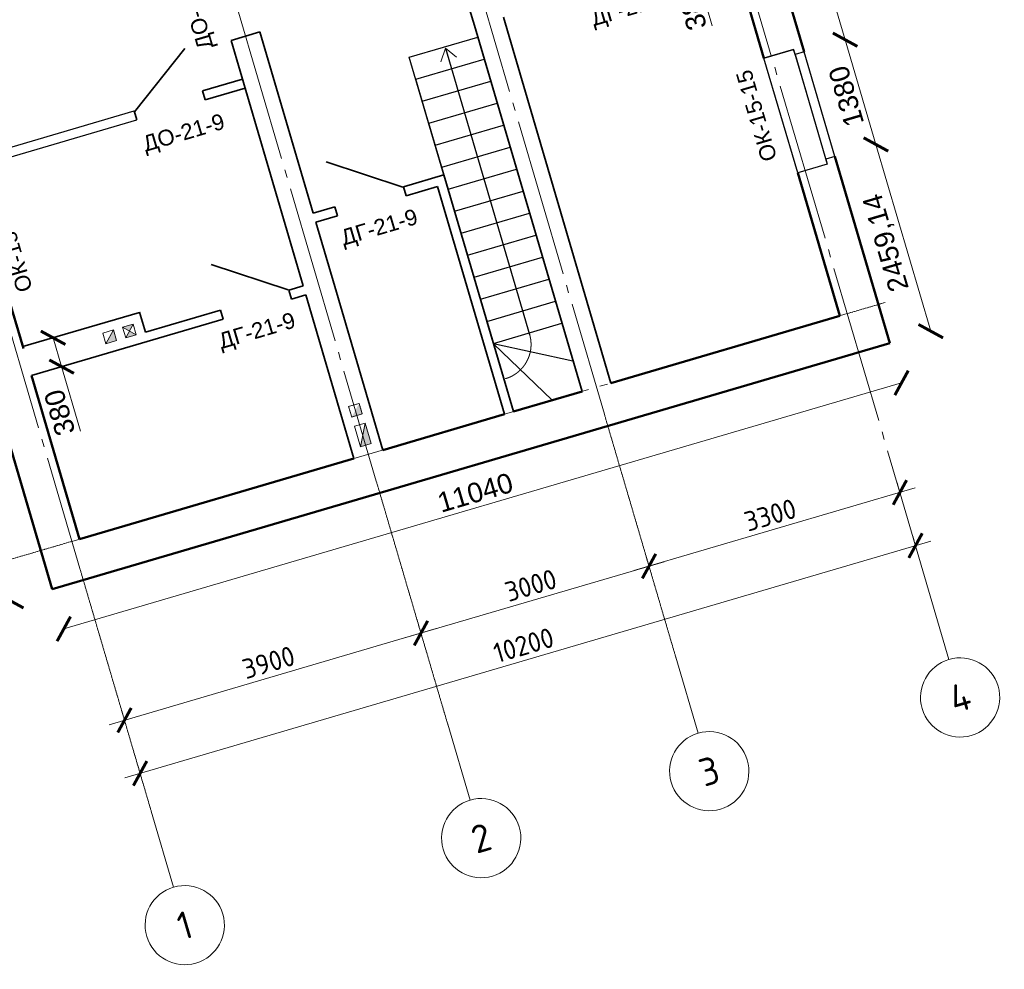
# Model space of a CAD drawing. Header units: millimetres. Extents: x -2096172177 to 2055029645, y -728784453 to 1899906214.
# Tile 89 of 109: x 1867075683 to 1883095144, y 1764357343 to 1779812851. Entities that reach past the tile are written whole.
import ezdxf
from ezdxf.enums import TextEntityAlignment as Align

# ---------------------------------------------------------------- set-up
doc = ezdxf.new("R2010")
doc.units = ezdxf.units.MM
doc.linetypes.add('ACAD_ISO03W100', pattern=[30, 12, -18])
doc.linetypes.add('DASHDOT_axis', pattern=[24, 20, -1.5, 1, -1.5])
for name, color, linetype, lineweight in [('Вентканалы', 214, 'Continuous', 18), ('Внутренние стены', 3, 'Continuous', 35), ('Двери', 20, 'Continuous', 25), ('Лестница', 7, 'Continuous', 25), ('линии', 3, 'Continuous', 20), ('Наружные стены', 1, 'Continuous', 50), ('Окна и двери', 4, 'Continuous', 25), ('Простенки и окна', 80, 'Continuous', 18), ('Размеры окон', 6, 'Continuous', 18), ('Толщины привязок', 130, 'Continuous', 18)]:
    doc.layers.add(name, color=color, linetype=linetype, lineweight=lineweight)
doc.styles.add('GOST-2.304_Type-B', font='GOST Common.ttf')
doc.styles.add('Аннотативный', font='arial.ttf')
doc.styles.add('стиль для стен', font='arial.ttf')
doc.dimstyles.new('SPDS_units-mm', dxfattribs={"dimtxt": 2.5, "dimasz": 2.5, "dimexe": 1.25, "dimexo": 0.625, "dimtad": 1, "dimdec": 0, "dimtxsty": 'GOST-2.304_Type-B', "dimblk": 'ARCHTICK', "dimcen": 2.5, "dimdle": 2, "dimaunit": 1, "dimadec": 1, "dimazin": 2, "dimtfac": 1, "dimtdec": 0, "dimtmove": 1, "dimatfit": 3, "dimfxl": 1, "dimtfill": 1, "dimlwd": -1, "dimlwe": -1, "dimarcsym": 0})
doc.dimstyles.new('Для размеров СТЕН', dxfattribs={"dimtxt": 2.5, "dimasz": 2.5, "dimexe": 1.25, "dimexo": 0.625, "dimtad": 1, "dimtxsty": 'стиль для стен', "dimblk": 'ARCHTICK', "dimcen": 2.5, "dimadec": 0, "dimazin": 0, "dimtfac": 1, "dimtmove": 0, "dimatfit": 3, "dimfxl": 1, "dimarcsym": 0})

# ---------------------------------------------------------------- blocks, each defined once
blk = doc.blocks.new('_ArchTick')
at = {"color": 0, "linetype": 'ByBlock', "const_width": 0.15}
blk.add_lwpolyline([(-0.5, -0.5), (0.5, 0.5)], dxfattribs=at)
blk = doc.blocks.new('*D442')
at = {"color": 0, "linetype": 'Continuous', "transparency": 16777216}
for p, q in [((1776003, 907483), (1776003, 907545)), ((1786203, 907483), (1786203, 907545)), ((1775803, 907420), (1786403, 907420))]:
    blk.add_line(p, q, dxfattribs=at)
at = {"layer": 'Defpoints', "color": 0, "linetype": 'Continuous', "transparency": 16777216}
for p in [(1776003, 907420), (1786203, 907420), (1786203, 907420)]:
    blk.add_point(p, dxfattribs=at)
at = {"color": 0, "linetype": 'Continuous', "transparency": 16777216, "xscale": 250, "yscale": 250, "zscale": 250, "rotation": 180}
blk.add_blockref('_ArchTick', (1776003, 907420), dxfattribs=at)
at = {"color": 0, "linetype": 'Continuous', "transparency": 16777216, "xscale": 250, "yscale": 250, "zscale": 250}
blk.add_blockref('_ArchTick', (1786203, 907420), dxfattribs=at)
at = {"color": 0, "linetype": 'Continuous', "transparency": 16777216, "insert": (1781103, 907608), "char_height": 250, "attachment_point": 5, "style": 'GOST-2.304_Type-B', "bg_fill": 3, "box_fill_scale": 1.1, "bg_fill_color": 256, "bg_fill_true_color": 13158600, "bg_fill_transparency": 0}
blk.add_mtext('10200', dxfattribs=at)
blk = doc.blocks.new('*D443')
at = {"color": 0, "linetype": 'Continuous', "transparency": 16777216}
for p, q in [((1776003, 908183), (1776003, 908245)), ((1779903, 908183), (1779903, 908245)), ((1780103, 908120), (1775803, 908120))]:
    blk.add_line(p, q, dxfattribs=at)
at = {"layer": 'Defpoints', "color": 0, "linetype": 'Continuous', "transparency": 16777216}
for p in [(1776003, 908120), (1776003, 908120), (1779903, 908120)]:
    blk.add_point(p, dxfattribs=at)
at = {"color": 0, "linetype": 'Continuous', "transparency": 16777216, "xscale": 250, "yscale": 250, "zscale": 250, "rotation": 180}
blk.add_blockref('_ArchTick', (1776003, 908120), dxfattribs=at)
at = {"color": 0, "linetype": 'Continuous', "transparency": 16777216, "xscale": 250, "yscale": 250, "zscale": 250}
blk.add_blockref('_ArchTick', (1779903, 908120), dxfattribs=at)
at = {"color": 0, "linetype": 'Continuous', "transparency": 16777216, "insert": (1777953, 908308), "char_height": 250, "attachment_point": 5, "style": 'GOST-2.304_Type-B', "bg_fill": 3, "box_fill_scale": 1.1, "bg_fill_color": 256, "bg_fill_true_color": 13158600, "bg_fill_transparency": 0}
blk.add_mtext('3900', dxfattribs=at)
blk = doc.blocks.new('*D444')
at = {"color": 0, "linetype": 'Continuous', "transparency": 16777216}
for p, q in [((1779903, 908183), (1779903, 908245)), ((1782903, 908183), (1782903, 908245)), ((1783103, 908120), (1779703, 908120))]:
    blk.add_line(p, q, dxfattribs=at)
at = {"layer": 'Defpoints', "color": 0, "linetype": 'Continuous', "transparency": 16777216}
for p in [(1779903, 908120), (1779903, 908120), (1782903, 908120)]:
    blk.add_point(p, dxfattribs=at)
at = {"color": 0, "linetype": 'Continuous', "transparency": 16777216, "xscale": 250, "yscale": 250, "zscale": 250, "rotation": 180}
blk.add_blockref('_ArchTick', (1779903, 908120), dxfattribs=at)
at = {"color": 0, "linetype": 'Continuous', "transparency": 16777216, "xscale": 250, "yscale": 250, "zscale": 250}
blk.add_blockref('_ArchTick', (1782903, 908120), dxfattribs=at)
at = {"color": 0, "linetype": 'Continuous', "transparency": 16777216, "insert": (1781403, 908308), "char_height": 250, "attachment_point": 5, "style": 'GOST-2.304_Type-B', "bg_fill": 3, "box_fill_scale": 1.1, "bg_fill_color": 256, "bg_fill_true_color": 13158600, "bg_fill_transparency": 0}
blk.add_mtext('3000', dxfattribs=at)
blk = doc.blocks.new('*D445')
at = {"color": 0, "linetype": 'Continuous', "transparency": 16777216}
for p, q in [((1782903, 908183), (1782903, 908245)), ((1786203, 908183), (1786203, 908245)), ((1786403, 908120), (1782703, 908120))]:
    blk.add_line(p, q, dxfattribs=at)
at = {"layer": 'Defpoints', "color": 0, "linetype": 'Continuous', "transparency": 16777216}
for p in [(1782903, 908120), (1782903, 908120), (1786203, 908120)]:
    blk.add_point(p, dxfattribs=at)
at = {"color": 0, "linetype": 'Continuous', "transparency": 16777216, "xscale": 250, "yscale": 250, "zscale": 250, "rotation": 180}
blk.add_blockref('_ArchTick', (1782903, 908120), dxfattribs=at)
at = {"color": 0, "linetype": 'Continuous', "transparency": 16777216, "xscale": 250, "yscale": 250, "zscale": 250}
blk.add_blockref('_ArchTick', (1786203, 908120), dxfattribs=at)
at = {"color": 0, "linetype": 'Continuous', "transparency": 16777216, "insert": (1784553, 908308), "char_height": 250, "attachment_point": 5, "style": 'GOST-2.304_Type-B', "bg_fill": 3, "box_fill_scale": 1.1, "bg_fill_color": 256, "bg_fill_true_color": 13158600, "bg_fill_transparency": 0}
blk.add_mtext('3300', dxfattribs=at)
blk = doc.blocks.new('*D450')
at = {"layer": 'Defpoints', "color": 0, "transparency": 16777216}
for p in [(1786613, 913805), (1787151, 913805), (1786613, 912425)]:
    blk.add_point(p, dxfattribs=at)
at = {"layer": 'Простенки и окна', "color": 0, "lineweight": -2, "transparency": 16777216}
blk.add_line((1787151, 912425), (1787151, 913805), dxfattribs=at)
at = {"layer": 'Простенки и окна', "color": 0, "lineweight": -2, "transparency": 16777216, "xscale": 250, "yscale": 250, "zscale": 250}
for p, rotation in [((1787151, 913805), 90), ((1787151, 912425), 270)]:
    blk.add_blockref('_ArchTick', p, dxfattribs=dict(at, rotation=rotation))
at = {"layer": 'Простенки и окна', "color": 0, "transparency": 16777216, "insert": (1786964, 913115), "char_height": 250, "attachment_point": 5, "rotation": 90, "style": 'стиль для стен'}
blk.add_mtext('1380', dxfattribs=at)
blk = doc.blocks.new('*D451')
at = {"layer": 'Defpoints', "color": 0, "transparency": 16777216}
for p in [(1775055, 913809), (1775055, 909966), (1775593, 909966)]:
    blk.add_point(p, dxfattribs=at)
at = {"layer": 'Простенки и окна', "color": 0, "lineweight": -2, "transparency": 16777216}
blk.add_line((1775055, 913809), (1775055, 909966), dxfattribs=at)
at = {"layer": 'Простенки и окна', "color": 0, "lineweight": -2, "transparency": 16777216, "xscale": 250, "yscale": 250, "zscale": 250}
for p, rotation in [((1775055, 913809), 90), ((1775055, 909966), 270)]:
    blk.add_blockref('_ArchTick', p, dxfattribs=dict(at, rotation=rotation))
at = {"layer": 'Простенки и окна', "color": 0, "transparency": 16777216, "insert": (1774867, 912175), "char_height": 250, "attachment_point": 5, "rotation": 90, "style": 'стиль для стен'}
blk.add_mtext('3890', dxfattribs=at)
blk = doc.blocks.new('*D460')
at = {"layer": 'Defpoints', "color": 0, "transparency": 16777216}
for p in [(1787148, 916905), (1787151, 913805), (1787151, 913805)]:
    blk.add_point(p, dxfattribs=at)
at = {"layer": 'Простенки и окна', "color": 0, "lineweight": -2, "transparency": 16777216}
blk.add_line((1787151, 916905), (1787151, 913805), dxfattribs=at)
at = {"layer": 'Простенки и окна', "color": 0, "lineweight": -2, "transparency": 16777216, "xscale": 250, "yscale": 250, "zscale": 250}
for p, rotation in [((1787151, 916905), 90), ((1787151, 913805), 270)]:
    blk.add_blockref('_ArchTick', p, dxfattribs=dict(at, rotation=rotation))
at = {"layer": 'Простенки и окна', "color": 0, "transparency": 16777216, "insert": (1786939, 915355), "char_height": 250, "attachment_point": 5, "rotation": 90, "style": 'стиль для стен'}
blk.add_mtext('3099,42', dxfattribs=at)
blk = doc.blocks.new('*D464')
at = {"layer": 'Defpoints', "color": 0, "transparency": 16777216}
for p in [(1776103, 913011), (1776103, 912631), (1776500, 912631)]:
    blk.add_point(p, dxfattribs=at)
at = {"layer": 'Толщины привязок', "color": 0, "lineweight": -2, "transparency": 16777216}
for p, q in [((1776165, 913011), (1776625, 913011)), ((1776500, 913011), (1776500, 912631)), ((1776165, 912631), (1776625, 912631)), ((1776500, 912631), (1776500, 911781))]:
    blk.add_line(p, q, dxfattribs=at)
at = {"layer": 'Толщины привязок', "color": 0, "lineweight": -2, "transparency": 16777216, "xscale": 250, "yscale": 250, "zscale": 250}
for p, rotation in [((1776500, 913011), 90), ((1776500, 912631), 270)]:
    blk.add_blockref('_ArchTick', p, dxfattribs=dict(at, rotation=rotation))
at = {"layer": 'Толщины привязок', "color": 0, "transparency": 16777216, "insert": (1776313, 912081), "char_height": 250, "attachment_point": 5, "rotation": 90, "style": 'стиль для стен'}
blk.add_mtext('380', dxfattribs=at)
blk = doc.blocks.new('*D467')
at = {"layer": 'Defpoints', "color": 0, "transparency": 16777216}
for p in [(1785963, 915676), (1785591, 915296), (1785963, 915296)]:
    blk.add_point(p, dxfattribs=at)
at = {"layer": 'Толщины привязок', "color": 0, "lineweight": -2, "transparency": 16777216}
for p, q in [((1785900, 915676), (1785466, 915676)), ((1785591, 915676), (1785591, 915296)), ((1785900, 915296), (1785466, 915296)), ((1785591, 915296), (1785591, 914446))]:
    blk.add_line(p, q, dxfattribs=at)
at = {"layer": 'Толщины привязок', "color": 0, "lineweight": -2, "transparency": 16777216, "xscale": 250, "yscale": 250, "zscale": 250}
for p, rotation in [((1785591, 915676), 90), ((1785591, 915296), 270)]:
    blk.add_blockref('_ArchTick', p, dxfattribs=dict(at, rotation=rotation))
at = {"layer": 'Толщины привязок', "color": 0, "transparency": 16777216, "insert": (1785404, 914746), "char_height": 250, "attachment_point": 5, "rotation": 90, "style": 'стиль для стен'}
blk.add_mtext('380', dxfattribs=at)
blk = doc.blocks.new('л')
at = {"layer": 'Лестница'}
blk.add_line((0, 0), (900, 0), dxfattribs=at)
blk = doc.blocks.new('а')
at = {"layer": 'Лестница'}
blk.add_blockref('л', (-900, 0), dxfattribs=at)
blk = doc.blocks.new('*D468')
at = {"layer": 'Defpoints', "color": 0, "transparency": 16777216}
for p in [(1775593, 909966), (1786613, 909966), (1786613, 909443)]:
    blk.add_point(p, dxfattribs=at)
at = {"layer": 'Простенки и окна', "color": 0, "lineweight": -2, "transparency": 16777216}
blk.add_line((1775593, 909443), (1786613, 909443), dxfattribs=at)
at = {"layer": 'Простенки и окна', "color": 0, "lineweight": -2, "transparency": 16777216, "xscale": 250, "yscale": 250, "zscale": 250, "rotation": 180}
blk.add_blockref('_ArchTick', (1775593, 909443), dxfattribs=at)
at = {"layer": 'Простенки и окна', "color": 0, "lineweight": -2, "transparency": 16777216, "xscale": 250, "yscale": 250, "zscale": 250}
blk.add_blockref('_ArchTick', (1786613, 909443), dxfattribs=at)
at = {"layer": 'Простенки и окна', "color": 0, "transparency": 16777216, "insert": (1781060, 909630), "char_height": 250, "attachment_point": 5, "style": 'стиль для стен'}
blk.add_mtext('11040', dxfattribs=at)
blk = doc.blocks.new('*D469')
at = {"layer": 'Defpoints', "color": 0, "transparency": 16777216}
for p in [(1787151, 912425), (1786613, 909966), (1787151, 909966)]:
    blk.add_point(p, dxfattribs=at)
at = {"layer": 'Простенки и окна', "color": 0, "lineweight": -2, "transparency": 16777216}
blk.add_line((1787151, 912425), (1787151, 909966), dxfattribs=at)
at = {"layer": 'Простенки и окна', "color": 0, "lineweight": -2, "transparency": 16777216, "xscale": 250, "yscale": 250, "zscale": 250}
for p, rotation in [((1787151, 912425), 90), ((1787151, 909966), 270)]:
    blk.add_blockref('_ArchTick', p, dxfattribs=dict(at, rotation=rotation))
at = {"layer": 'Простенки и окна', "color": 0, "transparency": 16777216, "insert": (1786938, 911196), "char_height": 250, "attachment_point": 5, "rotation": 90, "style": 'стиль для стен'}
blk.add_mtext('2459,14', dxfattribs=at)
blk = doc.blocks.new('Фасад (на основе 1 эт)')
at = {"layer": 'Вентканалы'}
h = blk.add_hatch(color=256, dxfattribs=at)
h.dxf.hatch_style = 1
h.paths.add_polyline_path([(1777118.204, 912751.049), (1777258.204, 912751.049), (1777258.204, 912891.049)])
h = blk.add_hatch(color=256, dxfattribs=at)
h.dxf.hatch_style = 1
h.paths.add_polyline_path([(1777518.204, 912891.049), (1777378.204, 912891.049), (1777448.204, 912821.049)])
h.paths.add_polyline_path([(1777518.204, 912751.049), (1777448.204, 912821.049), (1777378.204, 912751.049)])
h = blk.add_hatch(color=256, dxfattribs=at)
h.dxf.hatch_style = 1
h.paths.add_polyline_path([(1779832.891, 910986.049), (1779972.891, 910986.049), (1779972.891, 911126.049)])
h = blk.add_hatch(color=256, dxfattribs=at)
h.dxf.hatch_style = 1
h.paths.add_polyline_path([(1779972.891, 910866.049), (1779832.891, 910596.049), (1779972.891, 910596.049)])
at = {"linetype": 'DASHDOT_axis', "lineweight": 20, "ltscale": 100}
for p, q in [((1776002.891, 921176.049), (1776002.891, 910120.153)), ((1779902.891, 921176.049), (1779902.891, 910120.153)), ((1782902.891, 921176.049), (1782902.893, 910120.153))]:
    blk.add_line(p, q, dxfattribs=at)
at = {"linetype": 'DASHDOT_axis'}
for p, q in [((1776002.891, 910476.049), (1772802.891, 910476.049)), ((1786202.891, 910476.049), (1786702.891, 910476.049)), ((1779902.891, 910120.153), (1779902.891, 906920.153)), ((1782902.891, 910120.153), (1782902.891, 906920.153))]:
    blk.add_line(p, q, dxfattribs=at)
at = {"linetype": 'DASHDOT_axis', "lineweight": 15, "ltscale": 100}
blk.add_line((1776002.891, 910476.049), (1786202.891, 910476.049), dxfattribs=at)
at = {"linetype": 'Continuous'}
for p, q in [((1786202.891, 908182.653), (1786202.891, 905920.153)), ((1776002.891, 906920.153), (1776002.891, 905920.153)), ((1776002.891, 906920.153), (1776002.891, 905920.153)), ((1776002.891, 906920.153), (1776002.891, 905920.153)), ((1779902.891, 906920.153), (1779902.891, 905920.153)), ((1782902.891, 906920.153), (1782902.891, 905920.153))]:
    blk.add_line(p, q, dxfattribs=at)
for centre in [(1776002.891, 905420.153), (1779902.891, 905420.153), (1782902.891, 905420.153), (1786202.891, 905420.153)]:
    blk.add_circle(centre, 500, dxfattribs=at)
at = {"layer": 'Вентканалы'}
for p, q in [((1777118.204, 912751.049), (1777258.204, 912891.049)), ((1777378.204, 912751.049), (1777518.204, 912891.049)), ((1777378.204, 912891.049), (1777518.204, 912751.049)), ((1779972.891, 910866.049), (1779832.891, 910596.049))]:
    blk.add_line(p, q, dxfattribs=at)
for points in [[(1777118.204, 912891.049), (1777258.204, 912891.049), (1777258.204, 912751.049), (1777118.204, 912751.049)], [(1777378.204, 912891.049), (1777518.204, 912891.049), (1777518.204, 912751.049), (1777378.204, 912751.049)], [(1779832.891, 911126.049), (1779972.891, 911126.049), (1779972.891, 910986.049), (1779832.891, 910986.049)], [(1779832.891, 910596.049), (1779832.891, 910866.049), (1779972.891, 910866.049), (1779972.891, 910596.049)]]:
    blk.add_lwpolyline(points, close=True, dxfattribs=at)
at = {"layer": 'Вентканалы', "linetype": 'ACAD_ISO03W100'}
blk.add_lwpolyline([(1779832.891, 911126.049), (1779972.891, 911126.049), (1779972.891, 910986.049), (1779832.891, 910986.049)], close=True, dxfattribs=at)
at = {"layer": 'Внутренние стены'}
for p, q in [((1778289.662, 915459.942), (1779124.832, 916047.504)), ((1779712.891, 915982.968), (1779712.891, 912751.049)), ((1779712.891, 915982.968), (1780092.891, 915982.968)), ((1780092.891, 915982.968), (1780092.891, 913596.049)), ((1782712.891, 915296.049), (1782712.891, 916008.464)), ((1778287.428, 915354.187), (1778287.428, 915474.187)), ((1779187.428, 915474.187), (1779712.891, 915474.187)), ((1779187.428, 915354.187), (1779187.428, 915474.187)), ((1782712.891, 915290.902), (1782712.891, 915296.049)), ((1782712.891, 910476.049), (1782712.891, 915295.44)), ((1783092.891, 910476.049), (1783092.891, 915295.44)), ((1780431.301, 914173.468), (1781271.088, 913592.89)), ((1780092.891, 913596.049), (1780378.634, 913596.049)), ((1780378.634, 913476.049), (1780378.634, 913596.049)), ((1781278.634, 913596.049), (1781812.083, 913596.049)), ((1781278.634, 913476.049), (1781278.634, 913596.049)), ((1781812.083, 913596.049), (1781812.083, 913476.049)), ((1780092.891, 913476.049), (1780092.891, 912631.049)), ((1781692.083, 910476.049), (1781692.083, 913476.049)), ((1781812.083, 913476.049), (1781812.083, 910476.049)), ((1778676.335, 913338.209), (1779516.121, 912757.63)), ((1776102.891, 913011.049), (1777638.204, 913011.049)), ((1777638.204, 912749.84), (1777638.204, 913012.258)), ((1777638.204, 912751.049), (1778623.667, 912751.049)), ((1778623.667, 912631.049), (1778623.52, 912751.049)), ((1779523.667, 912751.049), (1779712.891, 912751.049)), ((1779523.667, 912631.049), (1779523.667, 912751.049)), ((1776102.891, 912631.049), (1778623.667, 912631.049)), ((1777638.204, 912629.84), (1777638.204, 912631.049)), ((1779523.667, 912631.049), (1779712.891, 912631.049)), ((1779712.891, 910476.049), (1779712.891, 912631.049)), ((1780092.891, 910476.049), (1780092.891, 912631.049))]:
    blk.add_line(p, q, dxfattribs=at)
at = {"layer": 'Внутренние стены', "lineweight": 30}
blk.add_line((1776102.891, 915474.187), (1778287.428, 915474.187), dxfattribs=at)
at = {"layer": 'Внутренние стены', "color": 3, "lineweight": 30}
blk.add_line((1776102.891, 915354.187), (1778287.428, 915354.187), dxfattribs=at)
at = {"layer": 'Внутренние стены', "color": 3}
for p, q in [((1779187.428, 915354.187), (1779712.891, 915354.187)), ((1780092.891, 913476.049), (1780378.634, 913476.049)), ((1781278.634, 913476.049), (1781692.083, 913476.049))]:
    blk.add_line(p, q, dxfattribs=at)
at = {"layer": 'Лестница'}
for p, q in [((1781812.083, 911375.473), (1781812.083, 915145.473)), ((1781812.083, 915145.473), (1782712.083, 915145.473)), ((1782281.355, 915124.359), (1782281.355, 911354.359)), ((1782712.083, 915145.473), (1782712.083, 910475.473)), ((1781812.083, 914855.473), (1782712.083, 914855.473)), ((1781812.083, 914565.473), (1782712.083, 914565.473)), ((1781812.083, 914275.473), (1782712.083, 914275.473)), ((1781812.083, 913985.473), (1782712.083, 913985.473)), ((1781812.083, 913695.473), (1782712.083, 913695.473)), ((1781812.083, 913405.473), (1782712.083, 913405.473)), ((1781812.083, 913115.473), (1782712.083, 913115.473)), ((1781812.083, 912825.473), (1782712.083, 912825.473)), ((1781812.083, 912535.473), (1782712.083, 912535.473)), ((1781812.083, 912245.473), (1782712.083, 912245.473)), ((1781812.083, 911955.473), (1782712.083, 911955.473)), ((1781812.083, 911665.473), (1782712.083, 911665.473)), ((1781812.083, 911665.473), (1782712.083, 911665.473)), ((1781812.083, 911665.473), (1782712.083, 911665.473)), ((1781812.083, 911665.473), (1782712.083, 911665.473)), ((1781812.083, 911665.473), (1782712.083, 911665.473)), ((1781812.083, 911375.473), (1781812.083, 910475.473)), ((1781812.083, 911375.473), (1782712.083, 911375.473)), ((1781812.083, 911375.473), (1782712.083, 910878.347)), ((1781812.623, 911367.808), (1782319.272, 910476.777)), ((1782712.083, 910475.473), (1781812.083, 910475.473))]:
    blk.add_line(p, q, dxfattribs=at)
at = {"layer": 'Лестница', "linetype": 'DASHDOT_axis', "lineweight": 15, "ltscale": 100}
for p, q in [((1782281.613, 915123.974), (1782178.08, 914974.235)), ((1782281.355, 915124.359), (1782382.649, 914975.324))]:
    blk.add_line(p, q, dxfattribs=at)
blk.add_arc((1781831.355, 911354.359), 450, 270, 0, dxfattribs=at)
at = {"layer": 'Наружные стены'}
for p, q in [((1786612.891, 916904.605), (1786612.891, 913805.188)), ((1786102.891, 915296.049), (1786102.891, 913870.188)), ((1775592.891, 909966.049), (1775592.891, 913809.187)), ((1776102.891, 912985.07), (1776102.891, 913744.187)), ((1776102.891, 910476.049), (1776102.891, 912631.049)), ((1786612.891, 912425.188), (1786612.891, 909966.049)), ((1786102.891, 912360.188), (1786102.891, 910476.049)), ((1776102.891, 910476.049), (1779712.891, 910476.049)), ((1780092.891, 910476.049), (1781692.083, 910476.049)), ((1781812.083, 910476.049), (1782712.891, 910476.049)), ((1783092.891, 910476.049), (1786102.891, 910476.049)), ((1775592.891, 909966.049), (1786612.891, 909966.049))]:
    blk.add_line(p, q, dxfattribs=at)
at = {"layer": 'Наружные стены', "lineweight": 25}
for points in [[(1786612.893, 913805.186), (1786492.893, 913805.186), (1786492.893, 913870.186), (1786102.893, 913870.186)], [(1786612.893, 912425.186), (1786492.893, 912425.186), (1786492.893, 912360.186), (1786102.893, 912360.186)]]:
    blk.add_lwpolyline(points, dxfattribs=at)
at = {"layer": 'Окна и двери'}
for p, q in [((1786102.891, 912360.188), (1786102.891, 913870.188)), ((1786102.891, 913870.188), (1786492.891, 913870.188)), ((1786492.891, 913870.188), (1786492.891, 913295.188)), ((1786612.891, 913805.188), (1786492.891, 913805.188)), ((1786492.891, 913805.188), (1786492.891, 912360.188)), ((1786612.891, 912425.188), (1786612.891, 913805.188))]:
    blk.add_line(p, q, dxfattribs=at)
at = {"layer": 'Лестница', "rotation": 90}
for p in [(1781812.083, 914855.473), (1781812.083, 914565.473), (1781812.083, 914275.473), (1781812.083, 913985.473), (1781812.083, 913695.473), (1781812.083, 913405.473), (1781812.083, 913115.473), (1781812.083, 912825.473), (1781812.083, 912535.473), (1781812.083, 912245.473), (1781812.083, 911955.473), (1781812.083, 911665.473)]:
    blk.add_blockref('а', p, dxfattribs=at)
at = {"linetype": 'Continuous', "style": 'GOST-2.304_Type-B'}
for s, p in [('1', (1776002.891, 905420.153)), ('2', (1779902.891, 905420.153)), ('3', (1782902.891, 905420.153)), ('4', (1786202.891, 905420.153))]:
    blk.add_text(s, height=350, dxfattribs=at).set_placement(p, align=Align.MIDDLE_CENTER)
at = {"layer": 'Двери', "style": 'Аннотативный'}
blk.add_text('ДО-21-9', height=200, rotation=90, dxfattribs=at).set_placement((1779478.096, 915968.654))
for s, p in [('ДО-21-9', (1778281.547, 914936.524)), ('ДГ-21-9', (1784156.527, 914863.604)), ('ДГ-21-9', (1780346.527, 913093.604)), ('ДГ-21-9', (1778496.672, 912274.836))]:
    blk.add_text(s, height=200, dxfattribs=at).set_placement(p)
at = {"layer": 'Размеры окон', "style": 'Аннотативный'}
for s, p in [('ОК-15-9', (1776425.847, 913671.203)), ('ОК-15-15', (1785906.672, 912604.836))]:
    blk.add_text(s, height=200, rotation=90, dxfattribs=at).set_placement(p)
at = {"layer": 'Простенки и окна'}
for base, p1, p2, picture, middle in [((1787151.125, 913805.188), (1787147.938, 916904.605), (1787151.125, 913805.188), '*D460', (1786938.625, 915354.896)), ((1787151.125, 913805.188), (1786612.617, 912425.188), (1786612.617, 913805.188), '*D450', (1786963.625, 913115.188)), ((1787150.672, 909966.049), (1787151.125, 912425.188), (1786612.891, 909966.049), '*D469', (1786938.172, 911195.618))]:
    dim = blk.add_linear_dim(base=base, p1=p1, p2=p2, angle=90, dimstyle='Для размеров СТЕН', override={"dimse1": 1, "dimse2": 1}, dxfattribs=at)
    dim.commit()
    dim.dimension.update_dxf_attribs({"geometry": picture, "text_midpoint": middle})
dim = blk.add_linear_dim(base=(1775054.617, 909966.049), p1=(1775054.617, 913809.187), p2=(1775592.891, 909966.049), angle=90, text='3890', dimstyle='Для размеров СТЕН', override={"dimse1": 1, "dimse2": 1}, dxfattribs=at)
dim.commit()
dim.dimension.update_dxf_attribs({"geometry": '*D451', "text_midpoint": (1775054.617, 912174.836), "dimtype": 128})
dim = blk.add_linear_dim(base=(1786612.891, 909442.548), p1=(1775592.891, 909966.049), p2=(1786612.891, 909966.049), text='11040', dimstyle='Для размеров СТЕН', override={"dimse1": 1, "dimse2": 1}, dxfattribs=at)
dim.commit()
dim.dimension.update_dxf_attribs({"geometry": '*D468', "text_midpoint": (1781059.689, 909442.548), "dimtype": 128})
at = {"layer": 'Толщины привязок'}
for base, p1, p2, picture, middle in [((1785591.205, 915296.049), (1785962.891, 915676.049), (1785962.891, 915296.049), '*D467', (1785403.705, 914746.049)), ((1776500.08, 912631.049), (1776102.891, 913011.049), (1776102.891, 912631.049), '*D464', (1776312.58, 912081.049))]:
    dim = blk.add_linear_dim(base=base, p1=p1, p2=p2, angle=90, dimstyle='Для размеров СТЕН', dxfattribs=at)
    dim.commit()
    dim.dimension.update_dxf_attribs({"geometry": picture, "text_midpoint": middle})
at = {"linetype": 'Continuous'}
for base, p1, p2, picture, middle in [((1776002.891, 908120.153), (1779902.891, 908120.153), (1776002.891, 908120.153), '*D443', (1777952.891, 908120.153)), ((1786202.891, 907420.153), (1776002.891, 907420.153), (1786202.891, 907420.153), '*D442', (1781102.891, 907420.153))]:
    dim = blk.add_linear_dim(base=base, p1=p1, p2=p2, dimstyle='SPDS_units-mm', override={"dimscale": 100}, dxfattribs=at)
    dim.commit()
    dim.dimension.update_dxf_attribs({"geometry": picture, "text_midpoint": middle, "dimtype": 128})
at = {"linetype": 'DASHDOT_axis'}
blk.add_line((1776002.891, 910120.153), (1776002.891, 906920.153), dxfattribs=at)
blk.add_line((1776002.891, 910120.153), (1776002.891, 906920.153), dxfattribs=at)
at = {"linetype": 'Continuous'}
dim = blk.add_linear_dim(base=(1779902.891, 908120.153), p1=(1782902.891, 908120.153), p2=(1779902.891, 908120.153), dimstyle='SPDS_units-mm', override={"dimscale": 100}, dxfattribs=at)
dim.commit()
dim.dimension.update_dxf_attribs({"geometry": '*D444', "text_midpoint": (1781402.891, 908120.153), "dimtype": 128})
dim = blk.add_linear_dim(base=(1782902.891, 908120.153), p1=(1786202.891, 908120.153), p2=(1782902.891, 908120.153), dimstyle='SPDS_units-mm', override={"dimscale": 100}, dxfattribs=at)
dim.commit()
dim.dimension.update_dxf_attribs({"geometry": '*D445', "text_midpoint": (1784552.891, 908120.153), "dimtype": 128})
at = {"linetype": 'DASHDOT_axis', "lineweight": 20, "ltscale": 100}
blk.add_line((1786196.787, 920674.987), (1786202.891, 908120.153), dxfattribs=at)

msp = doc.modelspace()

# ---------------------------------------------------------------- block references
at = {"layer": 'линии', "xscale": -1289.125523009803, "yscale": -1287.842123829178, "zscale": 1289.125523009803, "rotation": 196.3740975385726}
msp.add_blockref('Фасад (на основе 1 эт)', (1843499.301, 904896.093), dxfattribs=at)

doc.saveas('drawing.dxf')
